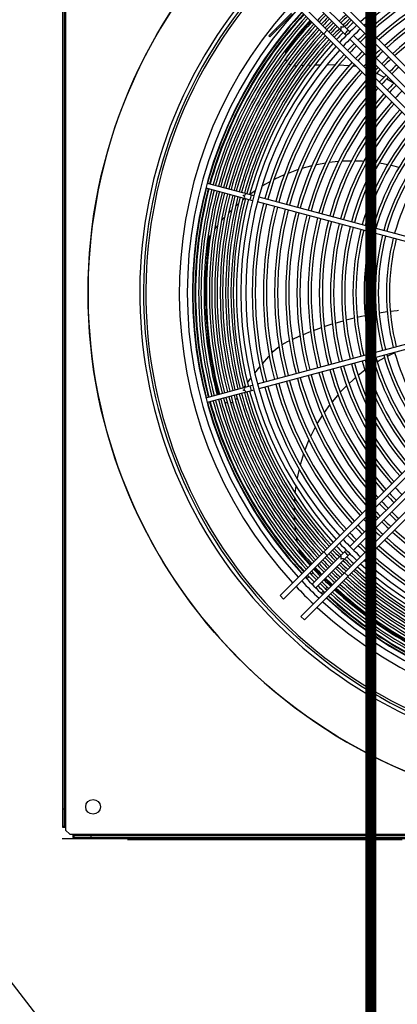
# Model space of a CAD drawing. Header units: centimetres. Extents: x -92429 to 178773, y 2337 to 428125.
# Tile 92 of 138: x 162314 to 162349, y 9471 to 9561. Entities that reach past the tile are written whole.
import ezdxf

# ---------------------------------------------------------------- set-up
doc = ezdxf.new("R2010")
doc.units = ezdxf.units.CM
doc.header["$LTSCALE"] = 50
doc.linetypes.add('DASHED', pattern=[0.75, 0.5, -0.25])
doc.layers.add('Dach_Ist$0$RYSUNKOWE_NIEDRUK', color=6, linetype='Continuous', plot=False)
doc.layers.add('WL_opisy', color=7, linetype='Continuous')
doc.layers.add('WL_urządzenia', color=1, linetype='Continuous')

msp = doc.modelspace()

# ---------------------------------------------------------------- linework, layer by layer
at = {"layer": 'Dach_Ist$0$RYSUNKOWE_NIEDRUK', "color": 8, "const_width": 1, "elevation": 2170}
msp.add_lwpolyline([(162474.34, 8804.997), (162761.334, 8893.291), (162225.915, 8893.291), (162346.373, 8893.291), (162346.373, 8733.149), (162346.373, 13607.706), (162346.373, 13508.773), (162262.567, 13508.773), (162671.299, 13508.773), (162444.719, 13577.681)], dxfattribs=at)
at = {"layer": 'WL_opisy'}
msp.add_line((162266.595, 9533.569, 2170), (162405.308, 9354.61, 2170), dxfattribs=at)
at = {"layer": 'WL_urządzenia', "color": 1, "linetype": 'Continuous'}
for p, q in [((162318.295, 9584.361, 2170), (162318.295, 9487.026, 2170)), ((162318.48, 9487.118, 2170), (162318.48, 9584.268, 2170)), ((162318.573, 9584.361, 2170), (162318.573, 9487.026, 2170)), ((162339.998, 9565.157, 2170), (162363.964, 9541.191, 2170)), ((162364.355, 9541.457, 2170), (162340.326, 9565.485, 2170)), ((162338.098, 9563.256, 2170), (162362.126, 9539.228, 2170)), ((162362.391, 9539.618, 2170), (162338.425, 9563.584, 2170)), ((162344.129, 9559.126, 2170), (162341.015, 9562.24, 2170)), ((162341.343, 9562.568, 2170), (162344.456, 9559.454, 2170)), ((162339.146, 9561.159, 2170), (162337.082, 9559.094, 2170)), ((162339.245, 9561.061, 2170), (162337.18, 9558.996, 2170)), ((162340.907, 9560.447, 2170), (162339.52, 9558.843, 2170)), ((162337.835, 9559.651, 2170), (162337.737, 9559.75, 2170)), ((162342.401, 9559.609, 2170), (162342.073, 9559.281, 2170)), ((162337.18, 9558.996, 2170), (162337.082, 9559.094, 2170)), ((162339.52, 9558.843, 2170), (162338.734, 9557.846, 2170)), ((162355.076, 9548.179, 2170), (162344.456, 9558.799, 2170)), ((162344.784, 9559.126, 2170), (162355.404, 9548.507, 2170)), ((162338.69, 9557.782, 2170), (162338.607, 9557.616, 2170)), ((162338.734, 9557.846, 2170), (162338.69, 9557.782, 2170)), ((162338.559, 9557.442, 2170), (162338.554, 9557.414, 2170)), ((162338.607, 9557.616, 2170), (162338.559, 9557.442, 2170)), ((162338.592, 9556.995, 2170), (162338.625, 9556.909, 2170)), ((162338.625, 9556.909, 2170), (162338.697, 9556.777, 2170)), ((162338.887, 9556.566, 2170), (162338.975, 9556.503, 2170)), ((162338.975, 9556.503, 2170), (162339.067, 9556.451, 2170)), ((162339.348, 9556.366, 2170), (162339.491, 9556.358, 2170)), ((162339.491, 9556.358, 2170), (162339.552, 9556.361, 2170)), ((162339.552, 9556.361, 2170), (162339.611, 9556.367, 2170)), ((162339.978, 9556.395, 2170), (162339.983, 9556.396, 2170)), ((162339.983, 9556.396, 2170), (162340.257, 9556.414, 2170)), ((162340.622, 9556.435, 2170), (162340.899, 9556.448, 2170)), ((162341.262, 9556.462, 2170), (162341.777, 9556.473, 2170)), ((162342.374, 9556.477, 2170), (162343.116, 9556.465, 2170)), ((162343.47, 9556.453, 2170), (162344.343, 9556.406, 2170)), ((162344.343, 9556.406, 2170), (162344.406, 9556.402, 2170)), ((162344.755, 9556.376, 2170), (162344.773, 9556.374, 2170)), ((162344.773, 9556.374, 2170), (162344.996, 9556.351, 2170)), ((162344.996, 9556.351, 2170), (162345.004, 9556.35, 2170)), ((162345.914, 9556.135, 2170), (162345.95, 9556.122, 2170)), ((162345.95, 9556.122, 2170), (162346.243, 9556.007, 2170)), ((162346.243, 9556.007, 2170), (162346.458, 9555.907, 2170)), ((162346.458, 9555.907, 2170), (162346.634, 9555.819, 2170)), ((162346.892, 9555.687, 2170), (162347.572, 9555.325, 2170)), ((162347.824, 9555.186, 2170), (162348.332, 9554.895, 2170)), ((162348.332, 9554.895, 2170), (162348.401, 9554.854, 2170)), ((162339.752, 9546.911, 2170), (162339.445, 9546.807, 2170)), ((162340.426, 9547.116, 2170), (162340.096, 9547.02, 2170)), ((162341.002, 9547.265, 2170), (162340.426, 9547.116, 2170)), ((162341.436, 9547.363, 2170), (162341.339, 9547.342, 2170)), ((162342.225, 9547.507, 2170), (162341.436, 9547.363, 2170)), ((162343.42, 9547.649, 2170), (162342.554, 9547.556, 2170)), ((162344.508, 9547.698, 2170), (162343.741, 9547.671, 2170)), ((162344.585, 9547.698, 2170), (162344.508, 9547.698, 2170)), ((162345.416, 9547.681, 2170), (162344.897, 9547.697, 2170)), ((162345.576, 9547.672, 2170), (162345.416, 9547.681, 2170)), ((162345.719, 9547.663, 2170), (162345.576, 9547.672, 2170)), ((162346.48, 9547.594, 2170), (162346.023, 9547.64, 2170)), ((162346.82, 9547.551, 2170), (162346.48, 9547.594, 2170)), ((162347.486, 9547.445, 2170), (162347.115, 9547.508, 2170)), ((162347.889, 9547.366, 2170), (162347.486, 9547.445, 2170)), ((162348.498, 9547.227, 2170), (162348.175, 9547.304, 2170)), ((162348.924, 9547.114, 2170), (162348.498, 9547.227, 2170)), ((162337.624, 9546.035, 2170), (162337.539, 9545.992, 2170)), ((162338.478, 9546.431, 2170), (162337.624, 9546.035, 2170)), ((162339.445, 9546.807, 2170), (162338.828, 9546.575, 2170)), ((162331.342, 9545.246, 2170), (162335.595, 9544.106, 2170)), ((162331.462, 9545.694, 2170), (162335.715, 9544.554, 2170)), ((162336.727, 9545.55, 2170), (162336.438, 9545.377, 2170)), ((162337.183, 9545.806, 2170), (162336.727, 9545.55, 2170)), ((162334.889, 9544.296, 2170), (162334.685, 9544.131, 2170)), ((162335.839, 9544.991, 2170), (162335.355, 9544.651, 2170)), ((162336.163, 9544.434, 2170), (162350.669, 9540.547, 2170)), ((162334.158, 9543.68, 2170), (162334.045, 9543.578, 2170)), ((162334.322, 9543.825, 2170), (162334.158, 9543.68, 2170)), ((162350.549, 9540.099, 2170), (162336.043, 9543.986, 2170)), ((162333.043, 9542.577, 2170), (162332.767, 9542.267, 2170)), ((162333.682, 9543.236, 2170), (162333.405, 9542.96, 2170)), ((162332.407, 9541.837, 2170), (162332.133, 9541.488, 2170)), ((162331.618, 9540.667, 2170), (162331.599, 9540.567, 2170)), ((162331.68, 9540.84, 2170), (162331.618, 9540.667, 2170)), ((162331.758, 9540.975, 2170), (162331.68, 9540.84, 2170)), ((162331.776, 9541, 2170), (162331.758, 9540.975, 2170)), ((162331.515, 9539.899, 2170), (162331.29, 9536.817, 2170)), ((162331.599, 9540.567, 2170), (162331.515, 9539.899, 2170)), ((162331.29, 9536.817, 2170), (162331.327, 9533.706, 2170)), ((162331.327, 9533.706, 2170), (162331.627, 9530.614, 2170)), ((162345.117, 9533.476, 2170), (162345.504, 9533.563, 2170)), ((162345.504, 9533.563, 2170), (162345.846, 9533.636, 2170)), ((162346.121, 9533.691, 2170), (162346.852, 9533.825, 2170)), ((162347.127, 9533.871, 2170), (162347.136, 9533.872, 2170)), ((162347.136, 9533.872, 2170), (162347.862, 9533.981, 2170)), ((162348.138, 9534.017, 2170), (162348.774, 9534.092, 2170)), ((162348.774, 9534.092, 2170), (162348.874, 9534.103, 2170)), ((162341.152, 9532.272, 2170), (162341.866, 9532.532, 2170)), ((162342.135, 9532.625, 2170), (162342.287, 9532.677, 2170)), ((162342.287, 9532.677, 2170), (162342.853, 9532.86, 2170)), ((162343.124, 9532.944, 2170), (162343.846, 9533.153, 2170)), ((162344.118, 9533.227, 2170), (162344.844, 9533.412, 2170)), ((162362.126, 9532.158, 2170), (162338.098, 9508.13, 2170)), ((162338.425, 9507.802, 2170), (162362.391, 9531.768, 2170)), ((162339.207, 9531.457, 2170), (162339.91, 9531.77, 2170)), ((162340.176, 9531.882, 2170), (162340.718, 9532.103, 2170)), ((162340.718, 9532.103, 2170), (162340.885, 9532.169, 2170)), ((162336.043, 9527.4, 2170), (162350.549, 9531.287, 2170)), ((162350.669, 9530.839, 2170), (162336.163, 9526.952, 2170)), ((162337.76, 9530.595, 2170), (162337.999, 9530.785, 2170)), ((162338.252, 9530.961, 2170), (162338.284, 9530.982, 2170)), ((162338.284, 9530.982, 2170), (162338.555, 9531.142, 2170)), ((162338.555, 9531.142, 2170), (162338.767, 9531.25, 2170)), ((162338.767, 9531.25, 2170), (162338.944, 9531.334, 2170)), ((162331.627, 9530.614, 2170), (162332.181, 9527.59, 2170)), ((162336.497, 9529.231, 2170), (162337.071, 9529.89, 2170)), ((162337.071, 9529.89, 2170), (162337.113, 9529.938, 2170)), ((162337.348, 9530.197, 2170), (162337.36, 9530.21, 2170)), ((162337.36, 9530.21, 2170), (162337.517, 9530.371, 2170)), ((162337.517, 9530.371, 2170), (162337.76, 9530.595, 2170)), ((162363.964, 9530.195, 2170), (162339.998, 9506.229, 2170)), ((162340.326, 9505.901, 2170), (162364.355, 9529.93, 2170)), ((162348.143, 9530.046, 2170), (162347.867, 9529.906, 2170)), ((162348.543, 9530.237, 2170), (162348.143, 9530.046, 2170)), ((162335.803, 9528.383, 2170), (162336.27, 9528.96, 2170)), ((162346.343, 9529, 2170), (162346.069, 9528.811, 2170)), ((162346.712, 9529.241, 2170), (162346.343, 9529, 2170)), ((162347.227, 9529.553, 2170), (162346.956, 9529.393, 2170)), ((162347.616, 9529.772, 2170), (162347.227, 9529.553, 2170)), ((162345.504, 9528.394, 2170), (162345.209, 9528.16, 2170)), ((162345.832, 9528.641, 2170), (162345.504, 9528.394, 2170)), ((162331.342, 9526.14, 2170), (162335.595, 9527.28, 2170)), ((162332.181, 9527.59, 2170), (162332.461, 9526.44, 2170)), ((162334.826, 9527.074, 2170), (162334.918, 9527.203, 2170)), ((162335.13, 9527.496, 2170), (162335.438, 9527.91, 2170)), ((162344.159, 9527.227, 2170), (162344.057, 9527.127, 2170)), ((162344.72, 9527.746, 2170), (162344.379, 9527.437, 2170)), ((162344.979, 9527.97, 2170), (162344.72, 9527.746, 2170)), ((162335.715, 9526.832, 2170), (162331.462, 9525.693, 2170)), ((162334.392, 9526.444, 2170), (162334.395, 9526.448, 2170)), ((162334.395, 9526.448, 2170), (162334.42, 9526.485, 2170)), ((162343.324, 9526.35, 2170), (162342.83, 9525.762, 2170)), ((162343.374, 9526.407, 2170), (162343.324, 9526.35, 2170)), ((162343.943, 9527.013, 2170), (162343.584, 9526.639, 2170)), ((162344.057, 9527.127, 2170), (162343.943, 9527.013, 2170)), ((162332.657, 9526.013, 2170), (162332.693, 9525.97, 2170)), ((162332.693, 9525.97, 2170), (162332.713, 9525.95, 2170)), ((162333.066, 9525.721, 2170), (162333.154, 9525.694, 2170)), ((162333.154, 9525.694, 2170), (162333.302, 9525.67, 2170)), ((162333.586, 9525.69, 2170), (162333.69, 9525.72, 2170)), ((162333.69, 9525.72, 2170), (162333.787, 9525.761, 2170)), ((162334.027, 9525.93, 2170), (162334.121, 9526.037, 2170)), ((162334.121, 9526.037, 2170), (162334.156, 9526.087, 2170)), ((162334.156, 9526.087, 2170), (162334.189, 9526.138, 2170)), ((162342.632, 9525.509, 2170), (162342.121, 9524.803, 2170)), ((162341.937, 9524.526, 2170), (162341.517, 9523.843, 2170)), ((162341.517, 9523.843, 2170), (162341.467, 9523.757, 2170)), ((162341.024, 9522.927, 2170), (162340.875, 9522.618, 2170)), ((162341.299, 9523.455, 2170), (162341.024, 9522.927, 2170)), ((162344.456, 9512.588, 2170), (162355.076, 9523.207, 2170)), ((162355.404, 9522.879, 2170), (162344.784, 9512.26, 2170)), ((162340.597, 9521.991, 2170), (162340.357, 9521.378, 2170)), ((162340.726, 9522.29, 2170), (162340.597, 9521.991, 2170)), ((162340.23, 9521.021, 2170), (162339.952, 9520.122, 2170)), ((162339.952, 9520.122, 2170), (162339.927, 9520.029, 2170)), ((162339.713, 9519.131, 2170), (162339.648, 9518.8, 2170)), ((162339.828, 9519.641, 2170), (162339.713, 9519.131, 2170)), ((162339.534, 9518.097, 2170), (162339.459, 9517.47, 2170)), ((162339.421, 9517.017, 2170), (162339.401, 9516.663, 2170)), ((162339.385, 9516.189, 2170), (162339.383, 9515.971, 2170)), ((162339.383, 9515.971, 2170), (162339.384, 9515.817, 2170)), ((162339.395, 9515.319, 2170), (162339.415, 9514.929, 2170)), ((162339.457, 9514.404, 2170), (162339.502, 9513.991, 2170)), ((162339.581, 9513.436, 2170), (162339.657, 9512.998, 2170)), ((162339.781, 9512.407, 2170), (162339.788, 9512.376, 2170)), ((162339.788, 9512.376, 2170), (162339.835, 9512.228, 2170)), ((162339.835, 9512.228, 2170), (162339.923, 9512.067, 2170)), ((162339.923, 9512.067, 2170), (162339.985, 9511.985, 2170)), ((162339.985, 9511.985, 2170), (162340.425, 9511.476, 2170)), ((162341.015, 9509.146, 2170), (162344.129, 9512.26, 2170)), ((162341.343, 9508.819, 2170), (162344.456, 9511.932, 2170)), ((162342.073, 9512.105, 2170), (162342.401, 9511.777, 2170)), ((162340.425, 9511.476, 2170), (162340.907, 9510.94, 2170)), ((162341.085, 9510.2, 2170), (162340.934, 9510.049, 2170)), ((162341.223, 9510.6, 2170), (162341.834, 9509.966, 2170)), ((162343.974, 9510.204, 2170), (162344.302, 9509.877, 2170)), ((162340.738, 9509.852, 2170), (162340.531, 9509.646, 2170)), ((162342.162, 9509.638, 2170), (162342.565, 9509.246, 2170)), ((162342.565, 9509.246, 2170), (162342.796, 9509.027, 2170)), ((162341.842, 9508.335, 2170), (162342.049, 9508.541, 2170)), ((162342.245, 9508.738, 2170), (162342.396, 9508.889, 2170)), ((162343.136, 9508.711, 2170), (162344.901, 9507.192, 2170)), ((162338.098, 9508.13, 2170), (162338.425, 9507.802, 2170)), ((162344.901, 9507.192, 2170), (162347.4, 9505.346, 2170)), ((162339.998, 9506.229, 2170), (162340.326, 9505.901, 2170)), ((162347.4, 9505.346, 2170), (162350.017, 9503.735, 2170)), ((162318.295, 9488.694, 2170), (162318.48, 9488.694, 2170)), ((162318.295, 9487.118, 2170), (162318.48, 9487.118, 2170)), ((162318.295, 9487.026, 2170), (162318.573, 9487.026, 2170)), ((162318.48, 9487.026, 2170), (162318.48, 9487.118, 2170)), ((162318.573, 9487.026, 2170), (162318.573, 9486.748, 2170)), ((162318.249, 9486.006, 2170), (162417.53, 9486.006, 2170)), ((162318.573, 9486.748, 2170), (162318.944, 9486.377, 2170)), ((162318.944, 9486.377, 2170), (162319.222, 9486.377, 2170)), ((162319.222, 9486.377, 2170), (162416.557, 9486.377, 2170)), ((162319.222, 9486.377, 2170), (162319.222, 9486.099, 2170)), ((162319.315, 9486.284, 2170), (162319.222, 9486.284, 2170)), ((162416.557, 9486.099, 2170), (162319.222, 9486.099, 2170)), ((162319.315, 9486.284, 2170), (162319.315, 9486.099, 2170)), ((162416.464, 9486.284, 2170), (162319.315, 9486.284, 2170)), ((162320.891, 9486.099, 2170), (162320.891, 9486.284, 2170))]:
    msp.add_line(p, q, dxfattribs=at)
at = {"layer": 'WL_urządzenia', "color": 1, "linetype": 'DASHED'}
msp.add_line((162424.205, 9485.867, 2170), (162318.388, 9485.867, 2170), dxfattribs=at)
at = {"layer": 'WL_urządzenia', "color": 1, "linetype": 'Continuous'}
for points in [[(162343.599, 9559.655, 0.407676), (162343.631, 9559.952, 0.407676), (162343.927, 9559.983)], [(162343.979, 9559.276, 0.037253), (162344.136, 9559.446, 0.037253), (162344.306, 9559.604)], [(162334.873, 9544.3, 0.407676), (162334.752, 9544.572, 0.407676), (162334.993, 9544.748)], [(162335.391, 9544.161, 0.037253), (162335.442, 9544.387, 0.037253), (162335.511, 9544.609)], [(162335.511, 9526.777, 0.037253), (162335.442, 9526.999, 0.037253), (162335.391, 9527.225)], [(162334.993, 9526.639, 0.407676), (162334.752, 9526.814, 0.407676), (162334.873, 9527.086)], [(162344.306, 9511.782, 0.037253), (162344.136, 9511.94, 0.037253), (162343.979, 9512.11)], [(162343.927, 9511.403, 0.407676), (162343.631, 9511.435, 0.407676), (162343.599, 9511.731)]]:
    msp.add_lwpolyline(points, format="xyb", dxfattribs=at)
for centre, radius in [((162367.889, 9535.693, 2170), 47.277), ((162321.076, 9488.88, 2170), 0.672), ((162321.076, 9488.88, 2170), 0.672)]:
    msp.add_circle(centre, radius, dxfattribs=at)
for radius, start, end in [(47.277, 139.44157, 130.55843), (42.566, 137.99606, 132.00394), (42.222, 138.02047, 131.97953), (42.012, 138.03557, 131.96443), (33.372, 47.70664, 132.29336), (32.908, 47.74479, 132.25521), (32.329, 105.41073, 132.20596), (32.051, 105.41429, 132.18169), (31.31, 105.4241, 132.11495), (31.032, 105.4279, 132.08907), (30.291, 105.43836, 132.01781), (30.013, 105.44243, 131.99015), (29.272, 105.45362, 131.91389), (28.994, 105.45798, 131.88426), (38.964, 138.27327, 222.68206), (38.239, 137.36195, 222.63805), (37.775, 137.39095, 222.60905), (37.729, 137.39389, 164.64806), (37.544, 137.40572, 164.64632), (37.483, 137.40961, 164.64575), (37.205, 137.42763, 164.6431), (36.992, 137.4416, 164.64105), (36.714, 137.4601, 164.63833), (36.501, 137.47444, 164.63622), (36.223, 135.36657, 136.75981), (36.011, 135.36874, 136.7702), (35.732, 135.37161, 136.78398), (35.52, 135.37383, 136.79467), (35.242, 135.37678, 136.80883), (34.751, 133.16561, 134.6179), (34.538, 133.15431, 134.61555), (34.26, 133.13933, 134.61243), (34.048, 133.1277, 134.61), (33.769, 133.11228, 134.60679), (36.223, 137.49345, 164.63343), (36.011, 137.50819, 164.63126), (35.732, 137.52772, 164.62839), (35.52, 137.54287, 164.62617), (35.242, 137.56294, 164.62322), (35.029, 135.37907, 136.81982), (34.751, 135.3821, 136.83439), (34.538, 135.38445, 136.84569), (34.26, 135.38757, 136.86067), (34.048, 135.39, 136.8723), (33.372, 133.08979, 136.91021), (32.908, 133.06287, 136.93713), (35.029, 137.57852, 164.62093), (34.751, 137.59916, 164.6179), (34.538, 137.61518, 164.61555), (34.26, 137.63642, 164.61242), (34.048, 137.6529, 164.61), (33.769, 135.39321, 136.88772), (32.329, 133.02813, 134.58927), (32.051, 133.01101, 134.58571), (31.31, 132.96392, 134.5759), (33.372, 137.70664, 222.29336), (32.908, 137.74479, 222.25521), (33.769, 137.67476, 164.60679), (32.329, 135.41073, 136.97187), (32.051, 135.41429, 136.98899), (31.31, 135.4241, 137.03608), (31.032, 132.94567, 134.5721), (30.291, 132.8954, 134.56164), (30.013, 132.87589, 134.55757), (32.329, 137.79404, 164.58927), (32.051, 137.81831, 164.58571), (31.032, 135.4279, 137.05433), (30.291, 135.43836, 137.1046), (30.013, 135.44243, 137.12411), (29.272, 132.8221, 134.54638), (28.994, 132.8012, 134.54202), (31.31, 137.88505, 164.5759), (31.032, 137.91093, 164.5721), (30.291, 137.98219, 164.56164), (29.272, 135.45362, 137.1779), (28.994, 135.45798, 137.1988), (28.253, 132.74351, 134.53002), (27.975, 132.72107, 134.52534), (30.013, 138.00985, 164.55757), (29.272, 138.0861, 164.54638), (28.994, 138.11574, 164.54203), (28.253, 135.46999, 137.25649), (27.975, 135.47466, 137.27893), (28.253, 138.19752, 164.53002), (27.975, 138.22935, 164.52534), (27.234, 135.48757, 137.34096), (26.956, 135.4926, 137.36513), (26.215, 135.50652, 137.43201), (27.234, 138.31729, 164.51243), (26.956, 138.35156, 164.5074), (26.215, 138.44639, 164.49348), (25.937, 138.48339, 164.48805), (25.196, 138.58595, 164.47299), (24.918, 138.62603, 164.46711), (24.177, 138.7373, 164.45078), (23.899, 138.78085, 164.44439), (23.158, 138.902, 164.42661), (22.88, 138.9495, 164.41964), (22.139, 139.08189, 164.40022), (21.861, 139.13391, 164.39259), (21.12, 139.27919, 164.37128), (20.842, 139.3364, 164.36289), (20.101, 139.49655, 164.33941), (37.729, 165.35194, 194.64806), (37.544, 165.35368, 194.64632), (37.483, 165.35425, 194.64575), (37.205, 165.3569, 194.6431), (36.992, 165.35895, 194.64105), (36.714, 165.36167, 194.63833), (36.501, 165.36378, 194.63622), (36.223, 165.36657, 194.63343), (36.011, 165.36874, 194.63126), (35.732, 165.37161, 194.62839), (35.52, 165.37383, 194.62617), (35.242, 165.37678, 194.62322), (35.029, 165.37907, 194.62093), (34.751, 165.3821, 194.6179), (34.538, 165.38445, 194.61555), (34.26, 165.38757, 194.61243), (34.048, 165.39, 194.61), (33.769, 165.39321, 194.60679), (32.329, 165.41073, 194.58927), (32.051, 165.41429, 194.58571), (31.31, 165.4241, 194.5759), (31.032, 165.4279, 194.5721), (30.291, 165.43836, 194.56164), (30.013, 165.44243, 194.55757), (29.272, 165.45362, 194.54638), (28.994, 165.45797, 194.54203), (28.253, 165.46998, 194.53002), (27.975, 165.47466, 194.52534), (27.234, 165.48757, 194.51243), (26.956, 165.4926, 194.5074), (26.215, 165.50652, 194.49348), (25.937, 165.51196, 194.48804), (25.196, 165.52701, 194.47299), (24.918, 165.53289, 194.46711), (24.177, 165.54922, 194.45078), (23.899, 165.55561, 194.44439), (23.158, 165.57339, 194.42661), (22.88, 165.58036, 194.41964), (22.139, 165.59978, 194.40022), (21.861, 165.60741, 194.39259), (21.12, 165.62872, 194.37128), (20.842, 165.63711, 194.36289), (20.101, 165.66059, 194.33941), (19.823, 165.66986, 194.33014), (21.12, 195.62872, 220.72081), (20.842, 195.63711, 220.6636), (20.101, 195.66059, 220.50345), (25.196, 195.52701, 221.41405), (24.918, 195.53289, 221.37397), (24.177, 195.54922, 221.2627), (23.899, 195.55561, 221.21915), (23.158, 195.57339, 221.098), (22.88, 195.58036, 221.0505), (22.139, 195.59978, 220.91811), (21.861, 195.60741, 220.86609), (28.253, 195.46998, 221.80248), (27.975, 195.47466, 221.77065), (27.234, 195.48757, 221.68271), (26.956, 195.4926, 221.64844), (26.215, 195.50652, 221.55361), (25.937, 195.51195, 221.51661), (32.051, 195.41429, 222.18169), (31.31, 195.4241, 222.11495), (31.032, 195.4279, 222.08907), (30.291, 195.43836, 222.01781), (30.013, 195.44243, 221.99015), (29.272, 195.45362, 221.9139), (28.994, 195.45797, 221.88426), (35.52, 195.37383, 222.45713), (35.242, 195.37678, 222.43706), (35.029, 195.37907, 222.42148), (34.751, 195.3821, 222.40084), (34.538, 195.38445, 222.38482), (34.26, 195.38758, 222.36358), (34.048, 195.39, 222.3471), (33.769, 195.39321, 222.32524), (32.329, 195.41073, 222.20596), (37.729, 195.35194, 222.60611), (37.544, 195.35368, 222.59428), (37.483, 195.35425, 222.59039), (37.205, 195.3569, 222.57237), (36.992, 195.35895, 222.5584), (36.714, 195.36167, 222.5399), (36.501, 195.36378, 222.52556), (36.223, 195.36657, 222.50655), (36.011, 195.36874, 222.49181), (35.732, 195.37161, 222.47228), (26.956, 222.63487, 224.5074), (26.215, 222.56799, 224.49348), (28.253, 222.74351, 224.53001), (27.975, 222.72107, 224.52534), (27.234, 222.65904, 224.51243), (29.272, 222.8221, 224.54638), (28.994, 222.8012, 224.54202), (28.253, 225.46998, 227.25649), (27.975, 225.47466, 227.27893), (30.291, 222.8954, 224.56164), (30.013, 222.87589, 224.55757), (29.272, 225.45362, 227.1779), (28.994, 225.45798, 227.1988), (32.051, 223.01101, 224.58571), (31.31, 222.96392, 224.5759), (31.032, 222.94567, 224.5721), (30.291, 225.43836, 227.1046), (30.013, 225.44243, 227.12411), (29.272, 228.08611, 254.54638), (28.994, 228.11574, 254.54202), (33.372, 223.08979, 226.91021), (32.908, 223.06287, 226.93713), (32.329, 223.02813, 224.58927), (32.051, 225.41429, 226.98899), (31.31, 225.4241, 227.03608), (31.032, 225.4279, 227.05433), (30.291, 227.98219, 254.56164), (30.013, 228.00985, 254.55757), (34.751, 223.16561, 224.6179), (34.538, 223.15431, 224.61555), (34.26, 223.13933, 224.61243), (34.048, 223.1277, 224.61), (33.769, 223.11228, 224.60679), (32.329, 225.41073, 226.97187), (32.051, 227.81831, 254.58571), (31.31, 227.88505, 254.5759), (31.032, 227.91093, 254.5721), (36.011, 223.2298, 224.63126), (35.732, 223.21602, 224.62839), (35.52, 223.20533, 224.62617), (35.242, 223.19117, 224.62322), (35.029, 223.18018, 224.62093), (34.538, 225.38445, 226.84569), (34.26, 225.38757, 226.86067), (34.048, 225.39, 226.8723), (33.769, 225.39321, 226.88772), (33.372, 227.70664, 312.29336), (32.908, 227.74479, 312.25521), (32.329, 227.79404, 254.58927), (37.205, 223.28663, 224.6431), (36.992, 223.27678, 224.64105), (36.714, 223.26372, 224.63833), (36.501, 223.25361, 224.63622), (36.223, 223.24019, 224.63343), (35.732, 225.37161, 226.78398), (35.52, 225.37383, 226.79467), (35.242, 225.37678, 226.80883), (35.029, 225.37907, 226.81982), (34.751, 225.3821, 226.83439), (34.538, 227.61518, 254.61555), (34.26, 227.63642, 254.61242), (34.048, 227.6529, 254.61), (33.769, 227.67476, 254.60679), (38.239, 223.33298, 226.66702), (37.775, 223.31252, 226.68748), (37.729, 223.31044, 223.5921), (37.544, 223.3021, 223.58515), (37.483, 223.29935, 224.64575), (37.205, 225.3569, 226.71337), (36.992, 225.35895, 226.72322), (36.714, 225.36167, 226.73627), (36.501, 225.36378, 226.74639), (36.223, 225.36657, 226.75981), (36.011, 225.36874, 226.7702), (35.732, 227.52772, 254.62839), (35.52, 227.54286, 254.62617), (35.242, 227.56294, 254.62322), (35.029, 227.57851, 254.62093), (34.751, 227.59916, 254.6179), (38.964, 223.36403, 226.63597), (37.483, 225.35425, 226.70065), (37.729, 226.4079, 226.68956), (37.544, 226.41485, 226.6979), (36.992, 227.4416, 254.64105), (36.714, 227.4601, 254.63833), (36.501, 227.47444, 254.63622), (36.223, 227.49345, 254.63343), (36.011, 227.50819, 254.63126), (38.239, 227.36195, 312.63805), (37.775, 227.39095, 312.60905), (37.729, 227.39389, 254.64806), (37.544, 227.40571, 254.64632), (37.483, 227.40961, 254.64575), (37.205, 227.42763, 254.6431), (38.964, 227.31794, 312.68206)]:
    msp.add_arc((162367.889, 9535.693, 2170), radius, start, end, dxfattribs=at)

doc.saveas('drawing.dxf')
